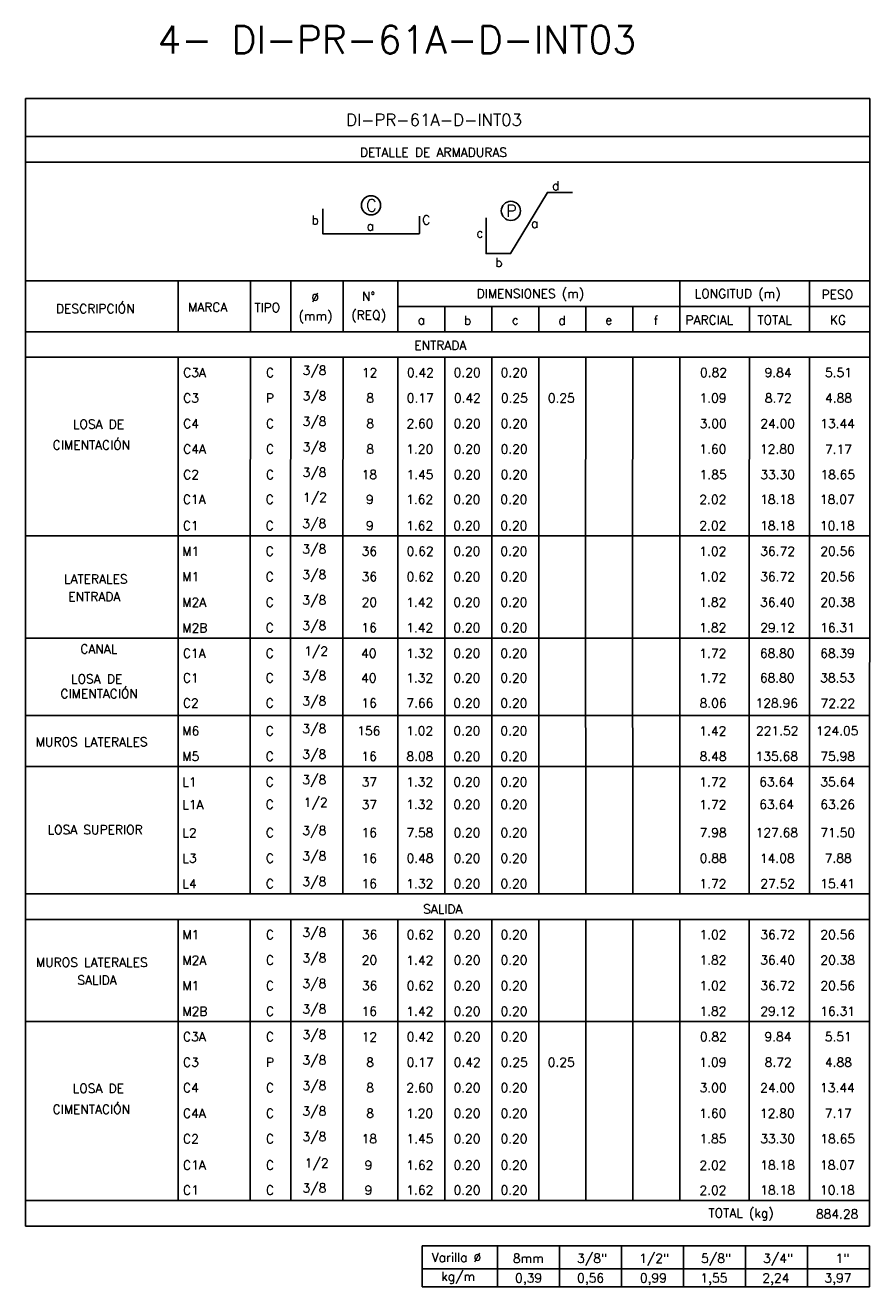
# Model space of a CAD drawing. Header units: metres. Extents: x -260 to 410, y 23 to 160.
# Tile 5 of 16: x -164 to -138, y 43 to 81. Entities that reach past the tile are written whole.
import ezdxf
from ezdxf.enums import TextEntityAlignment as Align

# ---------------------------------------------------------------- set-up
doc = ezdxf.new("R2010")
doc.units = ezdxf.units.M
for name, color, linetype in [('XREF-SE-CUADROS DE DESPIECE - HUAURA_PQT4$0$21', 3, 'Continuous'), ('XREF-SE-CUADROS DE DESPIECE - HUAURA_PQT4$0$21C', 3, 'Continuous'), ('XREF-SE-CUADROS DE DESPIECE - HUAURA_PQT4$0$23', 2, 'Continuous'), ('XREF-SE-CUADROS DE DESPIECE - HUAURA_PQT4$0$S-ANNO-TEXT', 7, 'Continuous'), ('XREF-SE-CUADROS DE DESPIECE - HUAURA_PQT4$0$S-LNWK-0006', 1, 'Continuous')]:
    doc.layers.add(name, color=color, linetype=linetype)
doc.styles.add('XREF-SE-CUADROS DE DESPIECE - HUAURA_PQT4$0$ROMANS-SP', font='romans.shx', dxfattribs={"width": 0.7})
doc.styles.add('XREF-SE-CUADROS DE DESPIECE - HUAURA_PQT4$0$TEGEPSA 100', font='romans.shx')

# ---------------------------------------------------------------- blocks, each defined once
blk = doc.blocks.new('XREF-SE-CUADROS DE DESPIECE - HUAURA_PQT4')
blk.add_line((-141.933, 64.488), (-141.93, 54.505))
at = {"layer": 'XREF-SE-CUADROS DE DESPIECE - HUAURA_PQT4$0$21'}
for p, q in [((-159.077, 72.91), (-159.077, 71.379)), ((-156.911, 72.91), (-156.911, 71.379)), ((-155.699, 72.91), (-155.699, 71.379)), ((-154.129, 72.91), (-154.129, 71.379)), ((-152.479, 72.91), (-152.479, 71.379)), ((-144.012, 72.91), (-144.012, 71.379)), ((-140.117, 72.91), (-140.117, 71.379)), ((-152.479, 72.14), (-138.308, 72.14)), ((-151.068, 72.14), (-151.068, 71.379)), ((-149.657, 72.14), (-149.657, 71.379)), ((-148.246, 72.14), (-148.246, 71.379)), ((-146.834, 72.14), (-146.834, 71.379)), ((-145.423, 72.14), (-145.423, 71.379)), ((-141.925, 72.14), (-141.925, 71.379)), ((-163.668, 71.379), (-138.308, 71.379)), ((-163.668, 70.617), (-138.308, 70.617)), ((-159.077, 70.617), (-159.082, 54.505)), ((-156.911, 70.617), (-156.919, 64.488)), ((-155.699, 70.617), (-155.706, 64.488)), ((-154.129, 70.617), (-154.136, 64.488)), ((-152.479, 70.617), (-152.486, 64.488)), ((-151.068, 70.617), (-151.075, 64.488)), ((-149.657, 70.617), (-149.664, 64.488)), ((-148.246, 70.617), (-148.253, 64.488)), ((-146.834, 70.617), (-146.842, 64.488)), ((-145.423, 70.617), (-145.431, 64.488)), ((-144.012, 70.617), (-144.017, 54.505)), ((-141.925, 70.617), (-141.933, 64.488)), ((-140.117, 70.617), (-140.122, 54.505)), ((-163.675, 65.254), (-138.316, 65.254)), ((-156.919, 64.488), (-156.916, 54.505)), ((-155.706, 64.488), (-155.703, 54.505)), ((-154.136, 64.488), (-154.133, 54.505)), ((-152.486, 64.488), (-152.484, 54.505)), ((-151.075, 64.488), (-151.073, 54.505)), ((-149.664, 64.488), (-149.661, 54.505)), ((-148.253, 64.488), (-148.25, 54.505)), ((-146.842, 64.488), (-146.839, 54.505)), ((-145.431, 64.488), (-145.428, 54.505)), ((-163.675, 62.189), (-138.316, 62.189)), ((-163.675, 59.861), (-138.316, 59.861)), ((-163.675, 58.328), (-138.316, 58.328)), ((-163.672, 54.505), (-159.082, 54.505)), ((-159.082, 54.505), (-138.313, 54.505)), ((-163.671, 53.743), (-138.312, 53.743)), ((-159.081, 53.743), (-159.081, 45.308)), ((-156.915, 53.743), (-156.915, 45.308)), ((-155.702, 53.743), (-155.702, 45.308)), ((-154.132, 53.743), (-154.132, 45.308)), ((-152.482, 53.743), (-152.482, 45.308)), ((-151.071, 53.743), (-151.071, 45.308)), ((-149.66, 53.743), (-149.66, 45.308)), ((-148.249, 53.743), (-148.249, 45.308)), ((-146.838, 53.743), (-146.838, 45.308)), ((-145.427, 53.743), (-145.427, 45.308)), ((-144.015, 53.743), (-144.015, 45.308)), ((-141.929, 53.743), (-141.929, 45.308)), ((-140.12, 53.743), (-140.12, 45.308)), ((-163.671, 50.679), (-138.312, 50.679)), ((-163.671, 45.308), (-138.312, 45.308)), ((-149.488, 43.942), (-149.488, 42.714)), ((-147.625, 43.942), (-147.625, 42.714)), ((-145.762, 43.942), (-145.762, 42.714)), ((-143.9, 43.942), (-143.9, 42.714)), ((-142.037, 43.942), (-142.037, 42.714)), ((-140.174, 43.942), (-140.174, 42.714)), ((-151.753, 43.254), (-138.312, 43.254))]:
    blk.add_line(p, q, dxfattribs=at)
at = {"layer": 'XREF-SE-CUADROS DE DESPIECE - HUAURA_PQT4$0$21C'}
for centre in [(-153.29, 75.177), (-149.087, 75.012)]:
    blk.add_circle(centre, 0.288, dxfattribs=at)
at = {"layer": 'XREF-SE-CUADROS DE DESPIECE - HUAURA_PQT4$0$23'}
for p, q in [((-163.668, 78.38), (-163.671, 44.533)), ((-138.308, 78.38), (-138.312, 44.533)), ((-163.668, 72.91), (-138.308, 72.91)), ((-163.671, 44.533), (-138.312, 44.533)), ((-151.753, 43.942), (-151.753, 42.714)), ((-151.753, 43.942), (-138.312, 43.942)), ((-151.753, 43.942), (-151.753, 42.714)), ((-138.312, 43.942), (-138.312, 42.714)), ((-151.753, 42.714), (-138.312, 42.714))]:
    blk.add_line(p, q, dxfattribs=at)
for points in [[(-138.308, 78.38), (-163.668, 78.38)], [(-138.308, 77.244), (-163.668, 77.244)], [(-138.308, 76.474), (-163.668, 76.474)]]:
    blk.add_lwpolyline(points, dxfattribs=at)
at = {"layer": 'XREF-SE-CUADROS DE DESPIECE - HUAURA_PQT4$0$S-LNWK-0006', "flags": 128}
blk.add_lwpolyline([(-147.238, 75.568), (-147.991, 75.568), (-149.097, 73.731), (-149.833, 73.731), (-149.833, 74.798)], dxfattribs=at)
at = {"layer": 'XREF-SE-CUADROS DE DESPIECE - HUAURA_PQT4$0$S-LNWK-0006'}
blk.add_lwpolyline([(-151.832, 74.848), (-151.832, 74.338, -0.414214), (-151.845, 74.325), (-154.741, 74.325), (-154.741, 75.076)], format="xyb", dxfattribs=at)
at = {"style": 'XREF-SE-CUADROS DE DESPIECE - HUAURA_PQT4$0$TEGEPSA 100'}
for s, p in [('Ø', (-155.08, 72.28)), ('N°', (-153.559, 72.307)), ('DIMENSIONES (m)', (-150.117, 72.394)), ('LONGITUD (m)', (-143.568, 72.394)), ('PESO', (-139.754, 72.367)), ('DESCRIPCIÓN', (-162.75, 71.94)), ('MARCA', (-158.784, 71.986)), ('TIPO', (-156.792, 71.975)), ('(mm)', (-155.466, 71.721)), ('(REQ)', (-153.882, 71.748)), ('a', (-151.886, 71.603)), ('b', (-150.501, 71.591)), ('c', (-149.06, 71.603)), ('d', (-147.665, 71.592)), ('e', (-146.253, 71.603)), ('f', (-144.801, 71.589)), ('PARCIAL', (-143.845, 71.601)), ('TOTAL', (-141.681, 71.601)), ('KG', (-139.504, 71.601)), ('C3A', (-158.932, 70.024)), ('C', (-156.444, 70.023)), (' 3/8', (-155.529, 70.088)), ('12', (-153.565, 70.02)), ('0.42', (-152.212, 70.024)), ('0.20', (-150.806, 70.024)), ('0.20', (-149.395, 70.024)), ('0.82', (-143.408, 70.024)), ('9.84', (-141.468, 70.024)), ('5.51', (-139.655, 70.024)), ('C3', (-158.932, 69.258)), ('P', (-156.444, 69.255)), (' 3/8', (-155.529, 69.322)), ('8', (-153.431, 69.258)), ('0.17', (-152.215, 69.258)), ('0.42', (-150.801, 69.258)), ('0.25', (-149.389, 69.258)), ('0.25', (-147.978, 69.258)), ('1.09', (-143.421, 69.258)), ('8.72', (-141.461, 69.258)), ('4.88', (-139.652, 69.258)), ('LOSA DE', (-162.244, 68.473)), ('C4', (-158.932, 68.491)), ('C', (-156.444, 68.491)), (' 3/8', (-155.529, 68.556)), ('8', (-153.431, 68.492)), ('2.60', (-152.223, 68.492)), ('0.20', (-150.806, 68.492)), ('0.20', (-149.395, 68.492)), ('3.00', (-143.417, 68.492)), ('24.00', (-141.597, 68.492)), ('13.44', (-139.798, 68.492)), ('CIMENTACIÓN', (-162.849, 67.848)), ('C4A', (-158.932, 67.725)), ('C', (-156.444, 67.725)), (' 3/8', (-155.529, 67.79)), ('8', (-153.431, 67.726)), ('1.20', (-152.23, 67.726)), ('0.20', (-150.806, 67.726)), ('0.20', (-149.395, 67.726)), ('1.60', (-143.425, 67.726)), ('12.80', (-141.605, 67.726)), ('7.17', (-139.657, 67.723)), ('C2', (-158.932, 66.959)), ('C', (-156.444, 66.959)), (' 3/8', (-155.529, 67.024)), ('18', (-153.569, 66.96)), ('1.45', (-152.224, 66.96)), ('0.20', (-150.806, 66.96)), ('0.20', (-149.395, 66.96)), ('1.85', (-143.419, 66.96)), ('33.30', (-141.596, 66.96)), ('18.65', (-139.79, 66.96)), ('C1A', (-158.94, 66.214)), ('C', (-156.451, 66.214)), ('1/2', (-155.332, 66.279)), ('9', (-153.441, 66.215)), ('1.62', (-152.232, 66.215)), ('0.20', (-150.814, 66.215)), ('0.20', (-149.403, 66.215)), ('2.02', (-143.428, 66.213)), ('18.18', (-141.602, 66.215)), ('18.07', (-139.805, 66.215)), ('C1', (-158.94, 65.427)), ('C', (-156.451, 65.427)), (' 3/8', (-155.537, 65.491)), ('9', (-153.441, 65.427)), ('1.62', (-152.232, 65.427)), ('0.20', (-150.814, 65.427)), ('0.20', (-149.403, 65.427)), ('2.02', (-143.428, 65.425)), ('18.18', (-141.602, 65.427)), ('10.18', (-139.805, 65.427)), ('M1', (-158.958, 64.658)), ('C', (-156.451, 64.66)), (' 3/8', (-155.537, 64.725)), ('36', (-153.568, 64.661)), ('0.62', (-152.22, 64.661)), ('0.20', (-150.814, 64.661)), ('0.20', (-149.403, 64.661)), ('1.02', (-143.428, 64.661)), ('36.72', (-141.598, 64.661)), ('20.56', (-139.795, 64.661)), ('LATERALES', (-162.51, 63.826)), ('M1', (-158.958, 63.892)), ('C', (-156.451, 63.894)), (' 3/8', (-155.537, 63.959)), ('36', (-153.568, 63.895)), ('0.62', (-152.22, 63.895)), ('0.20', (-150.814, 63.895)), ('0.20', (-149.403, 63.895)), ('1.02', (-143.428, 63.895)), ('36.72', (-141.598, 63.895)), ('20.56', (-139.795, 63.895)), ('ENTRADA', (-162.383, 63.297)), ('M2A', (-158.958, 63.126)), ('C', (-156.451, 63.128)), (' 3/8', (-155.537, 63.193)), ('20', (-153.57, 63.129)), ('1.42', (-152.232, 63.126)), ('0.20', (-150.814, 63.129)), ('0.20', (-149.403, 63.129)), ('1.82', (-143.428, 63.129)), ('36.40', (-141.603, 63.129)), ('20.38', (-139.795, 63.129)), ('M2B', (-158.958, 62.359)), ('C', (-156.451, 62.362)), (' 3/8', (-155.537, 62.427)), ('16', (-153.577, 62.363)), ('1.42', (-152.232, 62.36)), ('0.20', (-150.814, 62.363)), ('0.20', (-149.403, 62.363)), ('1.82', (-143.428, 62.363)), ('29.12', (-141.599, 62.363)), ('16.31', (-139.799, 62.363)), ('CANAL', (-162.019, 61.728)), ('C1A', (-158.94, 61.596)), ('C', (-156.451, 61.596)), ('1/2', (-155.297, 61.661)), ('40', (-153.587, 61.597)), ('1.32', (-152.232, 61.597)), ('0.20', (-150.814, 61.597)), ('0.20', (-149.403, 61.597)), ('1.72', (-143.428, 61.594)), ('68.80', (-141.61, 61.597)), ('68.39', (-139.799, 61.597)), ('LOSA DE', (-162.299, 60.826)), ('C1', (-158.94, 60.858)), ('C', (-156.451, 60.858)), (' 3/8', (-155.537, 60.922)), ('40', (-153.587, 60.858)), ('1.32', (-152.232, 60.858)), ('0.20', (-150.814, 60.858)), ('0.20', (-149.403, 60.858)), ('1.72', (-143.428, 60.856)), ('68.80', (-141.61, 60.858)), ('38.53', (-139.799, 60.858)), ('CIMENTACIÓN', (-162.618, 60.382)), ('C2', (-158.94, 60.1)), ('C', (-156.451, 60.1)), (' 3/8', (-155.537, 60.164)), ('16', (-153.577, 60.1)), ('7.66', (-152.227, 60.1)), ('0.20', (-150.814, 60.1)), ('0.20', (-149.403, 60.1)), ('8.06', (-143.42, 60.1)), ('128.96', (-141.738, 60.1)), ('72.22', (-139.789, 60.098)), ('M6', (-158.958, 59.268)), ('C', (-156.451, 59.267)), (' 3/8', (-155.537, 59.332)), ('156', (-153.703, 59.268)), ('1.02', (-152.232, 59.268)), ('0.20', (-150.814, 59.268)), ('0.20', (-149.403, 59.268)), ('1.42', (-143.428, 59.266)), ('221.52', (-141.726, 59.268)), ('124.05', (-139.924, 59.268)), ('MUROS LATERALES', (-163.358, 58.936)), ('M5', (-158.958, 58.502)), ('C', (-156.451, 58.501)), (' 3/8', (-155.537, 58.566)), ('16', (-153.577, 58.502)), ('8.08', (-152.225, 58.502)), ('0.20', (-150.814, 58.502)), ('0.20', (-149.403, 58.502)), ('8.48', (-143.42, 58.502)), ('135.68', (-141.737, 58.502)), ('75.98', (-139.793, 58.502)), ('L1', (-158.958, 57.731)), ('C', (-156.451, 57.735)), (' 3/8', (-155.537, 57.8)), ('37', (-153.57, 57.733)), ('1.32', (-152.232, 57.736)), ('0.20', (-150.814, 57.736)), ('0.20', (-149.403, 57.736)), ('1.72', (-143.428, 57.733)), ('63.64', (-141.627, 57.736)), ('35.64', (-139.793, 57.736)), ('L1A', (-158.958, 57.054)), ('C', (-156.451, 57.058)), ('1/2', (-155.31, 57.122)), ('37', (-153.57, 57.055)), ('1.32', (-152.232, 57.058)), ('0.20', (-150.814, 57.058)), ('0.20', (-149.403, 57.058)), ('1.72', (-143.428, 57.056)), ('63.64', (-141.627, 57.058)), ('63.26', (-139.793, 57.058)), ('LOSA SUPERIOR', (-163.005, 56.3)), ('L2', (-158.955, 56.206)), ('C', (-156.448, 56.21)), (' 3/8', (-155.534, 56.275)), ('16', (-153.574, 56.211)), ('7.58', (-152.224, 56.211)), ('0.20', (-150.811, 56.211)), ('0.20', (-149.4, 56.211)), ('7.98', (-143.419, 56.211)), ('127.68', (-141.735, 56.211)), ('71.50', (-139.792, 56.211)), ('L3', (-158.955, 55.445)), ('C', (-156.448, 55.444)), (' 3/8', (-155.534, 55.509)), ('16', (-153.574, 55.445)), ('0.48', (-152.221, 55.445)), ('0.20', (-150.811, 55.445)), ('0.20', (-149.4, 55.445)), ('0.88', (-143.416, 55.445)), ('14.08', (-141.608, 55.445)), ('7.88', (-139.662, 55.445)), ('L4', (-158.955, 54.675)), ('C', (-156.448, 54.678)), (' 3/8', (-155.534, 54.743)), ('16', (-153.574, 54.679)), ('1.32', (-152.229, 54.679)), ('0.20', (-150.811, 54.679)), ('0.20', (-149.4, 54.679)), ('1.72', (-143.425, 54.676)), ('27.52', (-141.597, 54.679)), ('15.41', (-139.796, 54.679)), ('M1', (-158.954, 53.148)), ('C', (-156.447, 53.15)), (' 3/8', (-155.533, 53.215)), ('36', (-153.564, 53.151)), ('0.62', (-152.216, 53.151)), ('0.20', (-150.81, 53.151)), ('0.20', (-149.399, 53.151)), ('1.02', (-143.423, 53.151)), ('36.72', (-141.594, 53.151)), ('20.56', (-139.791, 53.151)), ('M2A', (-158.954, 52.381)), ('C', (-156.447, 52.384)), (' 3/8', (-155.533, 52.449)), ('20', (-153.566, 52.385)), ('1.42', (-152.228, 52.382)), ('0.20', (-150.81, 52.385)), ('0.20', (-149.399, 52.385)), ('1.82', (-143.423, 52.385)), ('36.40', (-141.599, 52.385)), ('20.38', (-139.79, 52.385)), ('MUROS LATERALES', (-163.354, 52.319)), ('SALIDA', (-162.108, 51.786)), ('M1', (-158.954, 51.615)), ('C', (-156.447, 51.618)), (' 3/8', (-155.533, 51.682)), ('36', (-153.564, 51.618)), ('0.62', (-152.216, 51.618)), ('0.20', (-150.81, 51.618)), ('0.20', (-149.399, 51.618)), ('1.02', (-143.423, 51.618)), ('36.72', (-141.594, 51.618)), ('20.56', (-139.791, 51.618)), ('C', (-156.447, 50.852)), (' 3/8', (-155.533, 50.916)), ('16', (-153.572, 50.852)), ('0.20', (-150.81, 50.852)), ('0.20', (-149.399, 50.852)), ('1.82', (-143.423, 50.852)), ('29.12', (-141.595, 50.852)), ('16.31', (-139.794, 50.852)), ('M2B', (-158.954, 50.849)), ('1.42', (-152.228, 50.85)), (' 3/8', (-155.533, 50.15)), ('C3A', (-158.935, 50.086)), ('C', (-156.447, 50.085)), ('12', (-153.568, 50.081)), ('0.42', (-152.216, 50.086)), ('0.20', (-150.81, 50.086)), ('0.20', (-149.399, 50.086)), ('0.82', (-143.411, 50.086)), ('9.84', (-141.471, 50.086)), ('5.51', (-139.659, 50.086)), (' 3/8', (-155.533, 49.384)), ('C3', (-158.935, 49.32)), ('P', (-156.448, 49.317)), ('8', (-153.434, 49.32)), ('0.17', (-152.218, 49.32)), ('0.42', (-150.804, 49.32)), ('0.25', (-149.393, 49.32)), ('0.25', (-147.981, 49.32)), ('1.09', (-143.425, 49.32)), ('8.72', (-141.464, 49.32)), ('4.88', (-139.655, 49.32)), (' 3/8', (-155.533, 48.618)), ('LOSA DE', (-162.248, 48.534)), ('C4', (-158.935, 48.553)), ('C', (-156.447, 48.553)), ('8', (-153.434, 48.554)), ('2.60', (-152.226, 48.554)), ('0.20', (-150.81, 48.554)), ('0.20', (-149.399, 48.554)), ('3.00', (-143.42, 48.554)), ('24.00', (-141.601, 48.554)), ('13.44', (-139.801, 48.554)), ('CIMENTACIÓN', (-162.852, 47.909)), (' 3/8', (-155.533, 47.852)), ('C4A', (-158.935, 47.787)), ('C', (-156.447, 47.787)), ('8', (-153.434, 47.788)), ('1.20', (-152.233, 47.788)), ('0.20', (-150.81, 47.788)), ('0.20', (-149.399, 47.788)), ('1.60', (-143.429, 47.788)), ('12.80', (-141.608, 47.788)), ('7.17', (-139.66, 47.785)), (' 3/8', (-155.533, 47.086)), ('C2', (-158.935, 47.021)), ('C', (-156.447, 47.021)), ('18', (-153.572, 47.021)), ('1.45', (-152.227, 47.021)), ('0.20', (-150.81, 47.021)), ('0.20', (-149.399, 47.021)), ('1.85', (-143.423, 47.021)), ('33.30', (-141.599, 47.021)), ('18.65', (-139.793, 47.021)), ('1/2', (-155.28, 46.294)), ('C1A', (-158.935, 46.23)), ('C', (-156.447, 46.23)), ('9', (-153.483, 46.23)), ('1.62', (-152.228, 46.23)), ('0.20', (-150.81, 46.23)), ('0.20', (-149.399, 46.23)), ('2.02', (-143.423, 46.228)), ('18.18', (-141.598, 46.23)), ('18.07', (-139.801, 46.23)), (' 3/8', (-155.533, 45.545)), ('C1', (-158.935, 45.48)), ('C', (-156.447, 45.48)), ('9', (-153.483, 45.481)), ('1.62', (-152.228, 45.481)), ('0.20', (-150.81, 45.481)), ('0.20', (-149.399, 45.481)), ('2.02', (-143.423, 45.479)), ('18.18', (-141.598, 45.481)), ('10.18', (-139.801, 45.481))]:
    blk.add_text(s, height=0.27, dxfattribs=at).set_placement(p)
at = {"layer": 'Defpoints', "style": 'XREF-SE-CUADROS DE DESPIECE - HUAURA_PQT4$0$ROMANS-SP'}
blk.add_text('4- DI-PR-61A-D-INT03', height=0.83433, dxfattribs=at).set_placement((-159.702, 79.735))
at = {"layer": 'XREF-SE-CUADROS DE DESPIECE - HUAURA_PQT4$0$23', "style": 'XREF-SE-CUADROS DE DESPIECE - HUAURA_PQT4$0$TEGEPSA 100'}
for s, p in [('ENTRADA', (-151.991, 70.839)), ('SALIDA', (-151.723, 53.917)), ('TOTAL (kg)', (-143.153, 44.792)), ('884.28', (-139.926, 44.762))]:
    blk.add_text(s, height=0.27, dxfattribs=at).set_placement(p)
at = {"layer": 'XREF-SE-CUADROS DE DESPIECE - HUAURA_PQT4$0$S-ANNO-TEXT', "color": 4, "style": 'XREF-SE-CUADROS DE DESPIECE - HUAURA_PQT4$0$TEGEPSA 100'}
blk.add_text('DI-PR-61A-D-INT03', height=0.36233, dxfattribs=at).set_placement((-154.037, 77.564))
at = {"layer": 'XREF-SE-CUADROS DE DESPIECE - HUAURA_PQT4$0$S-ANNO-TEXT', "style": 'XREF-SE-CUADROS DE DESPIECE - HUAURA_PQT4$0$TEGEPSA 100'}
for s, height, p in [('DETALLE DE ARMADURAS', 0.27006, (-153.626, 76.635)), ('Varilla %%C', 0.27, (-151.468, 43.459)), ('8mm', 0.27, (-149.028, 43.434)), ('3/8"', 0.27, (-147.1, 43.434)), ('1/2"', 0.27, (-145.237, 43.434)), ('5/8"', 0.27, (-143.375, 43.434)), ('3/4"', 0.27, (-141.512, 43.434)), ('1"', 0.27, (-139.333, 43.434)), ('kg/m', 0.27, (-151.182, 42.889)), ('0,39', 0.27, (-148.961, 42.844)), ('0,56', 0.27, (-147.099, 42.844)), ('0,99', 0.27, (-145.213, 42.844)), ('1,55', 0.27, (-143.396, 42.844)), ('2,24', 0.27, (-141.533, 42.844)), ('3,97', 0.27, (-139.67, 42.844))]:
    blk.add_text(s, height=height, dxfattribs=at).set_placement(p)
for s, p in [('d', (-147.63, 75.636)), ('b', (-154.857, 74.604)), ('C', (-151.51, 74.604)), ('c', (-149.916, 74.214)), ('b', (-149.34, 73.329))]:
    blk.add_text(s, height=0.27, dxfattribs=at).set_placement(p, align=Align.RIGHT)
for s, height, p in [('C', 0.362, (-153.276, 74.995)), ('P', 0.362, (-149.073, 74.83)), ('a', 0.27, (-153.312, 74.424)), ('a', 0.27, (-148.376, 74.501))]:
    blk.add_text(s, height=height, dxfattribs=at).set_placement(p, align=Align.CENTER)

msp = doc.modelspace()

# ---------------------------------------------------------------- block references
msp.add_blockref('XREF-SE-CUADROS DE DESPIECE - HUAURA_PQT4', (0, 0))

doc.saveas('drawing.dxf')
